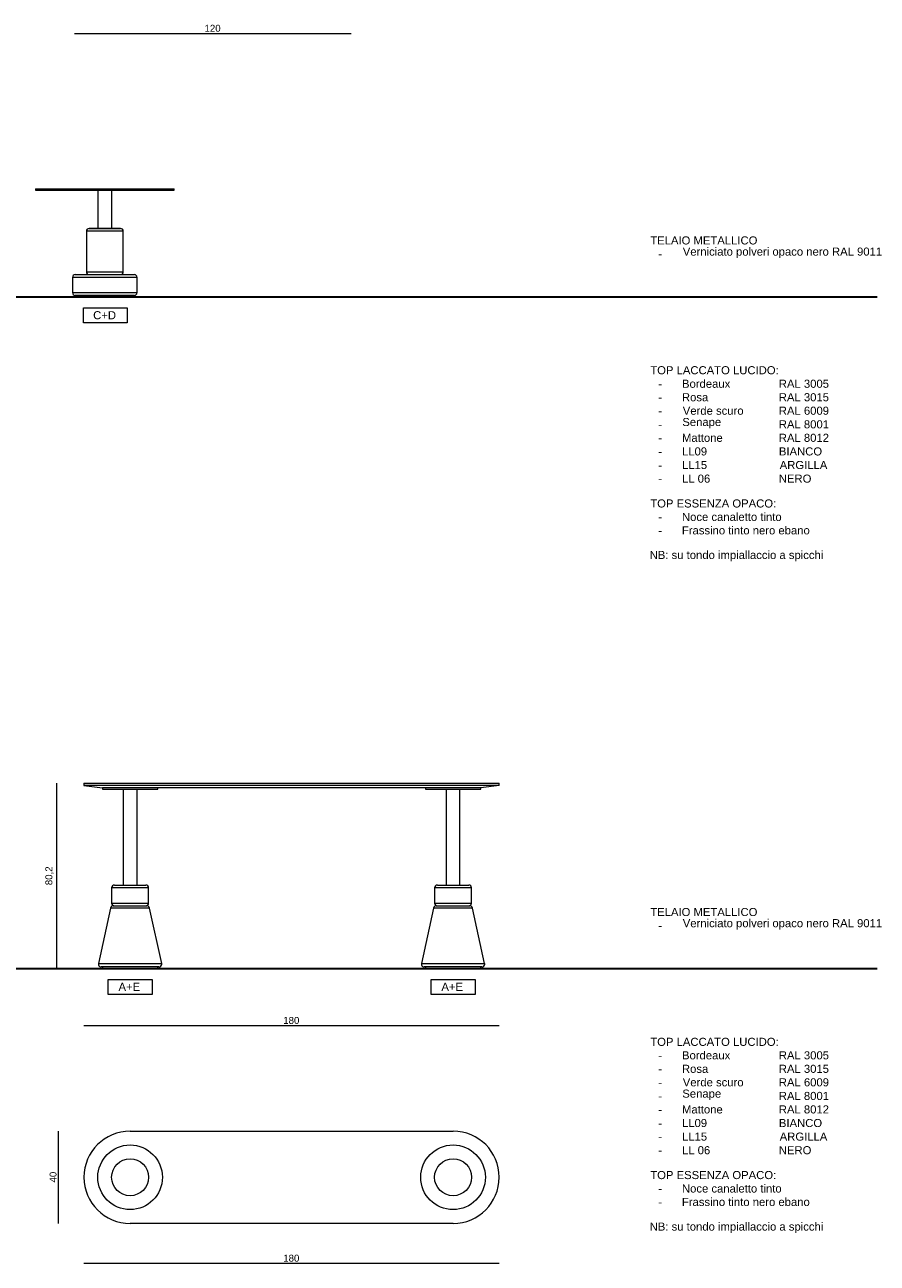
# Model space of a CAD drawing. Extents: x -935 to 1989, y -969 to 1811.
# Tile 11 of 20: x 1620 to 1989, y -969 to -432. Entities that reach past the tile are written whole.
import ezdxf

# ---------------------------------------------------------------- set-up
doc = ezdxf.new("R2010")
doc.units = 0
doc.header["$MEASUREMENT"] = 0
doc.layers.get('0').update_dxf_attribs({"lineweight": 0})
doc.layers.add('FORMAT', color=7, linetype='Continuous', lineweight=0)

# ---------------------------------------------------------------- blocks, each defined once
blk = doc.blocks.new('Block_94')
at = {"color": 18, "lineweight": 9, "true_color": 0x000000}
blk.add_line((1633.52, -760.58), (1633.52, -840.78), dxfattribs=at)
at = {"insert": (1632.3, -804.74), "char_height": 0.2, "attachment_point": 7, "rotation": 90}
blk.add_mtext('\\C18;\\c0;\\FArial|b0|i0|c1;\\H3.000000;\\W1.000000;80,2', dxfattribs=at)
blk = doc.blocks.new('Block_95')
at = {"color": 18, "lineweight": 9, "true_color": 0x000000}
blk.add_line((1645.47, -865.54), (1825.47, -865.54), dxfattribs=at)
at = {"insert": (1731.85, -864.87), "char_height": 0.2, "attachment_point": 7}
blk.add_mtext('\\C18;\\c0;\\FArial|b0|i0|c1;\\H3.000000;\\W1.000000;180', dxfattribs=at)
blk = doc.blocks.new('Block_96')
at = {"color": 18, "lineweight": 9, "true_color": 0x000000}
blk.add_line((1634.26, -911.32), (1634.26, -951.32), dxfattribs=at)
at = {"insert": (1633.6, -933.57), "char_height": 0.2, "attachment_point": 7, "rotation": 90}
blk.add_mtext('\\C18;\\c0;\\FArial|b0|i0|c1;\\H3.000000;\\W1.000000;40', dxfattribs=at)
blk = doc.blocks.new('Block_97')
at = {"color": 18, "lineweight": 9, "true_color": 0x000000}
blk.add_line((1645.47, -968.56), (1825.47, -968.56), dxfattribs=at)
at = {"insert": (1731.85, -967.9), "char_height": 0.2, "attachment_point": 7}
blk.add_mtext('\\C18;\\c0;\\FArial|b0|i0|c1;\\H3.000000;\\W1.000000;180', dxfattribs=at)
blk = doc.blocks.new('Block_111')
at = {"color": 18, "lineweight": 9, "true_color": 0x000000}
blk.add_line((1641.34, -435.59), (1761.34, -435.59), dxfattribs=at)
at = {"insert": (1697.72, -434.93), "char_height": 0.2, "attachment_point": 7}
blk.add_mtext('\\C18;\\c0;\\FArial|b0|i0|c1;\\H3.000000;\\W1.000000;120', dxfattribs=at)
blk = doc.blocks.new('Block_117')
at = {"char_height": 0.2, "attachment_point": 7}
for s, insert in [('\\C18;\\c0;\\FArial|b0|i0|c1;\\H3.500000;\\W1.000000;Verniciato polveri opaco nero RAL 9011', (1905.05, -824.01)), ('\\C18;\\c0;\\FArial|b0|i0|c1;\\H3.500000;\\W1.000000;TELAIO METALLICO', (1890.96, -818.16)), ('\\C18;\\c0;\\FArial|b0|i0|c1;\\H3.500000;\\W1.000000;-', (1894.42, -824.01))]:
    blk.add_mtext(s, dxfattribs=dict(at, insert=insert))
blk = doc.blocks.new('Block_118')
at = {"char_height": 0.2, "attachment_point": 7}
for s, insert in [('\\C18;\\c0;\\FArial|b0|i0|c1;\\H3.500000;\\W1.000000;Verniciato polveri opaco nero RAL 9011', (1905.05, -532.97)), ('\\C18;\\c0;\\FArial|b0|i0|c1;\\H3.500000;\\W1.000000;TELAIO METALLICO', (1890.96, -527.12)), ('\\C18;\\c0;\\FArial|b0|i0|c1;\\H3.500000;\\W1.000000;-', (1894.42, -532.97))]:
    blk.add_mtext(s, dxfattribs=dict(at, insert=insert))
blk = doc.blocks.new('Block_125')
at = {"char_height": 0.2, "attachment_point": 7}
for s, insert in [('\\C18;\\c0;\\FArial|b0|i0|c1;\\H3.500000;\\W1.000000;TOP LACCATO LUCIDO:', (1890.96, -583.38)), ('\\C18;\\c0;\\FArial|b0|i0|c1;\\H3.500000;\\W1.000000;RAL 3005', (1946.69, -589.23)), ('\\C18;\\c0;\\FArial|b0|i0|c1;\\H3.500000;\\W1.000000;-', (1894.42, -589.23)), ('\\C18;\\c0;\\FArial|b0|i0|c1;\\H3.500000;\\W1.000000;Bordeaux ', (1904.72, -589.23)), ('\\C18;\\c0;\\FArial|b0|i0|c1;\\H3.500000;\\W1.000000;RAL 3015', (1946.69, -595.08)), ('\\C18;\\c0;\\FArial|b0|i0|c1;\\H3.500000;\\W1.000000;-', (1894.42, -595.08)), ('\\C18;\\c0;\\FArial|b0|i0|c1;\\H3.500000;\\W1.000000;Verde scuro ', (1905.05, -600.92)), ('\\C18;\\c0;\\FArial|b0|i0|c1;\\H3.500000;\\W1.000000;Rosa ', (1904.69, -595.08)), ('\\C18;\\c0;\\FArial|b0|i0|c1;\\H3.500000;\\W1.000000;RAL 6009', (1946.69, -600.92)), ('\\C18;\\c0;\\FArial|b0|i0|c1;\\H3.500000;\\W1.000000;-', (1894.42, -600.92)), ('\\C18;\\c0;\\FArial|b0|i0|c1;\\H3.500000;\\W1.000000;RAL 8001', (1946.69, -606.82)), ('\\C18;\\c0;\\FArial|b0|i0|c1;\\H3.500000;\\W1.000000;-', (1894.42, -606.82)), ('\\C18;\\c0;\\FArial|b0|i0|c1;\\H3.500000;\\W1.000000;Senape ', (1904.85, -606.82)), ('\\C18;\\c0;\\FArial|b0|i0|c1;\\H3.500000;\\W1.000000;RAL 8012', (1946.69, -612.66)), ('\\C18;\\c0;\\FArial|b0|i0|c1;\\H3.500000;\\W1.000000;-', (1894.42, -612.66)), ('\\C18;\\c0;\\FArial|b0|i0|c1;\\H3.500000;\\W1.000000;Mattone ', (1904.71, -612.66)), ('\\C18;\\c0;\\FArial|b0|i0|c1;\\H3.500000;\\W1.000000;-', (1894.42, -618.56)), ('\\C18;\\c0;\\FArial|b0|i0|c1;\\H3.500000;\\W1.000000;LL09 ', (1904.72, -618.56)), ('\\C18;\\c0;\\FArial|b0|i0|c1;\\H3.500000;\\W1.000000;BIANCO', (1946.72, -618.56)), ('\\C18;\\c0;\\FArial|b0|i0|c1;\\H3.500000;\\W1.000000;LL 06 ', (1904.72, -630.35)), ('\\C18;\\c0;\\FArial|b0|i0|c1;\\H3.500000;\\W1.000000;LL15 ', (1904.72, -624.45)), ('\\C18;\\c0;\\FArial|b0|i0|c1;\\H3.500000;\\W1.000000;ARGILLA', (1947.07, -624.45)), ('\\C18;\\c0;\\FArial|b0|i0|c1;\\H3.500000;\\W1.000000;-', (1894.42, -624.45)), ('\\C18;\\c0;\\FArial|b0|i0|c1;\\H3.500000;\\W1.000000;NERO', (1946.7, -630.35)), ('\\C18;\\c0;\\FArial|b0|i0|c1;\\H3.500000;\\W1.000000;-', (1894.42, -630.35))]:
    blk.add_mtext(s, dxfattribs=dict(at, insert=insert))
blk = doc.blocks.new('Block_126')
at = {"char_height": 0.2, "attachment_point": 7}
for s, insert in [('\\C18;\\c0;\\FArial|b0|i0|c1;\\H3.500000;\\W1.000000;TOP ESSENZA OPACO:', (1890.96, -641.11)), ('\\C18;\\c0;\\FArial|b0|i0|c1;\\H3.500000;\\W1.000000;NB: su tondo impiallaccio a spicchi', (1890.7, -664.44)), ('\\C18;\\c0;\\FArial|b0|i0|c1;\\H3.500000;\\W1.000000;Frassino tinto nero ebano', (1904.67, -652.77)), ('\\C18;\\c0;\\FArial|b0|i0|c1;\\H3.500000;\\W1.000000;Noce canaletto tinto', (1904.7, -646.94)), ('\\C18;\\c0;\\FArial|b0|i0|c1;\\H3.500000;\\W1.000000;-', (1894.42, -646.94)), ('\\C18;\\c0;\\FArial|b0|i0|c1;\\H3.500000;\\W1.000000;-', (1894.42, -652.77))]:
    blk.add_mtext(s, dxfattribs=dict(at, insert=insert))
blk = doc.blocks.new('Block_127')
at = {"char_height": 0.2, "attachment_point": 7}
for s, insert in [('\\C18;\\c0;\\FArial|b0|i0|c1;\\H3.500000;\\W1.000000;TOP LACCATO LUCIDO:', (1890.96, -874.42)), ('\\C18;\\c0;\\FArial|b0|i0|c1;\\H3.500000;\\W1.000000;RAL 3005', (1946.69, -880.27)), ('\\C18;\\c0;\\FArial|b0|i0|c1;\\H3.500000;\\W1.000000;-', (1894.42, -880.27)), ('\\C18;\\c0;\\FArial|b0|i0|c1;\\H3.500000;\\W1.000000;Bordeaux ', (1904.72, -880.27)), ('\\C18;\\c0;\\FArial|b0|i0|c1;\\H3.500000;\\W1.000000;RAL 3015', (1946.69, -886.11)), ('\\C18;\\c0;\\FArial|b0|i0|c1;\\H3.500000;\\W1.000000;-', (1894.42, -886.11)), ('\\C18;\\c0;\\FArial|b0|i0|c1;\\H3.500000;\\W1.000000;Verde scuro ', (1905.05, -891.96)), ('\\C18;\\c0;\\FArial|b0|i0|c1;\\H3.500000;\\W1.000000;Rosa ', (1904.69, -886.11)), ('\\C18;\\c0;\\FArial|b0|i0|c1;\\H3.500000;\\W1.000000;RAL 6009', (1946.69, -891.96)), ('\\C18;\\c0;\\FArial|b0|i0|c1;\\H3.500000;\\W1.000000;-', (1894.42, -891.96)), ('\\C18;\\c0;\\FArial|b0|i0|c1;\\H3.500000;\\W1.000000;RAL 8001', (1946.69, -897.86)), ('\\C18;\\c0;\\FArial|b0|i0|c1;\\H3.500000;\\W1.000000;Senape ', (1904.85, -897.86)), ('\\C18;\\c0;\\FArial|b0|i0|c1;\\H3.500000;\\W1.000000;RAL 8012', (1946.69, -903.7)), ('\\C18;\\c0;\\FArial|b0|i0|c1;\\H3.500000;\\W1.000000;-', (1894.42, -897.86)), ('\\C18;\\c0;\\FArial|b0|i0|c1;\\H3.500000;\\W1.000000;Mattone ', (1904.71, -903.7)), ('\\C18;\\c0;\\FArial|b0|i0|c1;\\H3.500000;\\W1.000000;-', (1894.42, -903.7)), ('\\C18;\\c0;\\FArial|b0|i0|c1;\\H3.500000;\\W1.000000;LL09 ', (1904.72, -909.6)), ('\\C18;\\c0;\\FArial|b0|i0|c1;\\H3.500000;\\W1.000000;BIANCO', (1946.72, -909.6)), ('\\C18;\\c0;\\FArial|b0|i0|c1;\\H3.500000;\\W1.000000;-', (1894.42, -909.6)), ('\\C18;\\c0;\\FArial|b0|i0|c1;\\H3.500000;\\W1.000000;LL 06 ', (1904.72, -921.39)), ('\\C18;\\c0;\\FArial|b0|i0|c1;\\H3.500000;\\W1.000000;LL15 ', (1904.72, -915.49)), ('\\C18;\\c0;\\FArial|b0|i0|c1;\\H3.500000;\\W1.000000;ARGILLA', (1947.07, -915.49)), ('\\C18;\\c0;\\FArial|b0|i0|c1;\\H3.500000;\\W1.000000;-', (1894.42, -915.49)), ('\\C18;\\c0;\\FArial|b0|i0|c1;\\H3.500000;\\W1.000000;-', (1894.42, -921.39)), ('\\C18;\\c0;\\FArial|b0|i0|c1;\\H3.500000;\\W1.000000;NERO', (1946.7, -921.39))]:
    blk.add_mtext(s, dxfattribs=dict(at, insert=insert))
blk = doc.blocks.new('Block_128')
at = {"char_height": 0.2, "attachment_point": 7}
for s, insert in [('\\C18;\\c0;\\FArial|b0|i0|c1;\\H3.500000;\\W1.000000;TOP ESSENZA OPACO:', (1890.96, -932.15)), ('\\C18;\\c0;\\FArial|b0|i0|c1;\\H3.500000;\\W1.000000;NB: su tondo impiallaccio a spicchi', (1890.7, -955.48)), ('\\C18;\\c0;\\FArial|b0|i0|c1;\\H3.500000;\\W1.000000;Frassino tinto nero ebano', (1904.67, -943.81)), ('\\C18;\\c0;\\FArial|b0|i0|c1;\\H3.500000;\\W1.000000;Noce canaletto tinto', (1904.7, -937.98)), ('\\C18;\\c0;\\FArial|b0|i0|c1;\\H3.500000;\\W1.000000;-', (1894.42, -937.98)), ('\\C18;\\c0;\\FArial|b0|i0|c1;\\H3.500000;\\W1.000000;-', (1894.42, -943.81))]:
    blk.add_mtext(s, dxfattribs=dict(at, insert=insert))

msp = doc.modelspace()

# ---------------------------------------------------------------- linework, layer by layer
at = {"color": 18, "lineweight": 9, "true_color": 0x000000}
for p, q in [((1624.5, -503.04), (1624.5, -503.54)), ((1624.5, -503.04), (1654.5, -503.04)), ((1624.5, -503.54), (1654.5, -503.54)), ((1651.5, -503.54), (1651.5, -520.14)), ((1654.5, -503.04), (1684.5, -503.04)), ((1654.5, -503.54), (1684.5, -503.54)), ((1657.5, -520.14), (1657.5, -503.54)), ((1684.5, -503.54), (1684.5, -503.04)), ((1647.7, -520.14), (1660.96, -520.14)), ((1660.9, -520.14), (1647.7, -520.14)), ((1661.3, -520.14), (1660.9, -520.14)), ((1660.96, -520.14), (1661.3, -520.14)), ((1646.5, -521.34), (1646.5, -538.94)), ((1662.5, -538.94), (1662.5, -521.34)), ((1640.5, -541.34), (1640.5, -547.94)), ((1641.7, -540.14), (1667.3, -540.14)), ((1668.5, -547.94), (1668.5, -541.34)), ((1667.3, -549.14), (1641.7, -549.14)), ((1642.5, -549.14), (1642.5, -549.74)), ((1654.5, -549.74), (1642.5, -549.74)), ((1666.5, -549.74), (1654.5, -549.74)), ((1666.5, -549.74), (1666.5, -549.14)), ((1645.47, -760.58), (1645.47, -761.58)), ((1645.47, -760.58), (1665.47, -760.58)), ((1645.47, -761.58), (1653.47, -762.58)), ((1665.47, -761.58), (1645.47, -761.58)), ((1665.47, -760.58), (1805.47, -760.58)), ((1805.47, -761.58), (1665.47, -761.58)), ((1805.47, -760.58), (1825.47, -760.58)), ((1825.47, -761.58), (1805.47, -761.58)), ((1825.47, -761.58), (1817.47, -762.58)), ((1825.47, -761.58), (1825.47, -760.58)), ((1653.47, -762.58), (1653.47, -763.18)), ((1665.47, -762.58), (1653.47, -762.58)), ((1653.47, -763.18), (1665.47, -763.18)), ((1662.47, -763.18), (1662.47, -804.68)), ((1805.47, -762.58), (1665.47, -762.58)), ((1665.47, -763.18), (1677.47, -763.18)), ((1668.47, -804.68), (1668.47, -763.18)), ((1677.47, -763.18), (1677.47, -762.58)), ((1793.47, -762.58), (1793.47, -763.18)), ((1793.47, -763.18), (1805.47, -763.18)), ((1802.47, -763.18), (1802.47, -804.68)), ((1817.47, -762.58), (1805.47, -762.58)), ((1805.47, -763.18), (1817.47, -763.18)), ((1808.47, -804.68), (1808.47, -763.18)), ((1817.47, -763.18), (1817.47, -762.58)), ((1658.67, -804.68), (1658.81, -804.68)), ((1658.81, -804.68), (1672.27, -804.68)), ((1798.67, -804.68), (1798.81, -804.68)), ((1798.81, -804.68), (1812.27, -804.68)), ((1657.47, -805.88), (1657.47, -812.48)), ((1673.47, -812.48), (1673.47, -805.88)), ((1797.47, -805.88), (1797.47, -812.48)), ((1813.47, -812.48), (1813.47, -805.88)), ((1657.02, -814.63), (1651.79, -838.73)), ((1658.19, -813.68), (1659.25, -813.68)), ((1659.25, -813.68), (1672.75, -813.68)), ((1679.16, -838.73), (1673.93, -814.63)), ((1797.02, -814.63), (1791.79, -838.73)), ((1798.19, -813.68), (1799.25, -813.68)), ((1799.25, -813.68), (1812.75, -813.68)), ((1819.16, -838.73), (1813.93, -814.63)), ((1677.98, -840.18), (1652.96, -840.18)), ((1653.47, -840.18), (1653.47, -840.78)), ((1665.47, -840.78), (1653.47, -840.78)), ((1677.47, -840.78), (1665.47, -840.78)), ((1677.47, -840.78), (1677.47, -840.18)), ((1817.98, -840.18), (1792.96, -840.18)), ((1793.47, -840.18), (1793.47, -840.78)), ((1805.47, -840.78), (1793.47, -840.78)), ((1817.47, -840.78), (1805.47, -840.78)), ((1817.47, -840.78), (1817.47, -840.18)), ((1665.47, -911.32), (1805.47, -911.32)), ((1805.47, -951.32), (1665.47, -951.32))]:
    msp.add_line(p, q, dxfattribs=at)
at = {"color": 252, "lineweight": 9, "true_color": 0x848484}
for p, q in [((1662.1, -521.34), (1646.5, -521.34)), ((1662.5, -521.34), (1662.1, -521.34)), ((1668.5, -541.34), (1640.5, -541.34)), ((1646.5, -538.94), (1662.1, -538.94)), ((1640.5, -547.94), (1668.5, -547.94)), ((1673.47, -805.88), (1657.64, -805.88)), ((1813.47, -805.88), (1797.64, -805.88)), ((1658.25, -814.63), (1657.02, -814.63)), ((1657.64, -812.48), (1673.47, -812.48)), ((1673.93, -814.63), (1658.25, -814.63)), ((1798.25, -814.63), (1797.02, -814.63)), ((1797.64, -812.48), (1813.47, -812.48)), ((1813.93, -814.63), (1798.25, -814.63)), ((1651.79, -838.73), (1653.79, -838.73)), ((1653.79, -838.73), (1679.16, -838.73)), ((1791.79, -838.73), (1793.79, -838.73)), ((1793.79, -838.73), (1819.16, -838.73))]:
    msp.add_line(p, q, dxfattribs=at)
at = {"color": 1, "lineweight": 9, "true_color": 0xff0000}
for p, q in [((1662.1, -538.94), (1662.5, -538.94)), ((1657.64, -805.88), (1657.47, -805.88)), ((1797.64, -805.88), (1797.47, -805.88)), ((1657.47, -812.48), (1657.64, -812.48)), ((1797.47, -812.48), (1797.64, -812.48))]:
    msp.add_line(p, q, dxfattribs=at)
at = {"color": 18, "lineweight": 30, "true_color": 0x000000}
for p, q in [((1344.6, -549.74), (1989.35, -549.74)), ((1344.6, -840.78), (1989.35, -840.78))]:
    msp.add_line(p, q, dxfattribs=at)
at = {"color": 18, "lineweight": 9, "true_color": 0x000000}
for points in [[(1645.27, -554.54), (1664.26, -554.54), (1664.26, -561.05), (1645.27, -561.05)], [(1656.02, -845.58), (1675, -845.58), (1675, -852.09), (1656.02, -852.09)], [(1796, -845.58), (1814.98, -845.58), (1814.98, -852.09), (1796, -852.09)]]:
    msp.add_lwpolyline(points, close=True, dxfattribs=at)
at = {"color": 252, "lineweight": 9, "true_color": 0x848484}
for centre, radius in [((1665.47, -931.32), 14), ((1805.47, -931.32), 14), ((1665.47, -931.32), 8), ((1805.47, -931.32), 8)]:
    msp.add_circle(centre, radius, dxfattribs=at)
at = {"color": 18, "lineweight": 9, "true_color": 0x000000}
for points in [[(1647.7, -520.14), (1647.04, -520.14), (1646.5, -520.68), (1646.5, -521.34)], [(1662.5, -521.34), (1662.5, -520.68), (1661.97, -520.14), (1661.3, -520.14)], [(1641.7, -540.14), (1641.04, -540.14), (1640.5, -540.68), (1640.5, -541.34)], [(1646.5, -538.94), (1646.5, -539.61), (1647.04, -540.14), (1647.7, -540.14)], [(1661.3, -540.14), (1661.97, -540.14), (1662.5, -539.61), (1662.5, -538.94)], [(1668.5, -541.34), (1668.5, -540.68), (1667.97, -540.14), (1667.3, -540.14)], [(1640.5, -547.94), (1640.5, -548.61), (1641.04, -549.14), (1641.7, -549.14)], [(1667.3, -549.14), (1667.97, -549.14), (1668.5, -548.61), (1668.5, -547.94)], [(1658.67, -804.68), (1658.01, -804.68), (1657.47, -805.22), (1657.47, -805.88)], [(1673.47, -805.88), (1673.47, -805.22), (1672.93, -804.68), (1672.27, -804.68)], [(1798.67, -804.68), (1798.01, -804.68), (1797.47, -805.22), (1797.47, -805.88)], [(1813.47, -805.88), (1813.47, -805.22), (1812.93, -804.68), (1812.27, -804.68)], [(1658.19, -813.68), (1657.62, -813.68), (1657.14, -814.08), (1657.02, -814.63)], [(1657.47, -812.48), (1657.47, -813.15), (1658.01, -813.68), (1658.67, -813.68)], [(1672.27, -813.68), (1672.93, -813.68), (1673.47, -813.15), (1673.47, -812.48)], [(1673.93, -814.63), (1673.81, -814.08), (1673.32, -813.68), (1672.75, -813.68)], [(1798.19, -813.68), (1797.62, -813.68), (1797.14, -814.08), (1797.02, -814.63)], [(1797.47, -812.48), (1797.47, -813.15), (1798.01, -813.68), (1798.67, -813.68)], [(1812.27, -813.68), (1812.93, -813.68), (1813.47, -813.15), (1813.47, -812.48)], [(1813.93, -814.63), (1813.81, -814.08), (1813.32, -813.68), (1812.75, -813.68)]]:
    msp.add_open_spline(points, degree=3, dxfattribs=at)
for points in [[(1651.79, -838.73), (1651.65, -839.38), (1652.06, -840.02), (1652.7, -840.16), (1652.79, -840.17), (1652.87, -840.18), (1652.96, -840.18)], [(1677.98, -840.18), (1678.65, -840.18), (1679.18, -839.65), (1679.18, -838.98), (1679.18, -838.9), (1679.17, -838.81), (1679.16, -838.73)], [(1791.79, -838.73), (1791.65, -839.38), (1792.06, -840.02), (1792.7, -840.16), (1792.79, -840.17), (1792.87, -840.18), (1792.96, -840.18)], [(1817.98, -840.18), (1818.65, -840.18), (1819.18, -839.65), (1819.18, -838.98), (1819.18, -838.9), (1819.17, -838.81), (1819.16, -838.73)], [(1665.47, -911.32), (1654.43, -911.32), (1645.47, -920.27), (1645.47, -931.32), (1645.47, -942.36), (1654.43, -951.32), (1665.47, -951.32)], [(1805.47, -951.32), (1816.52, -951.32), (1825.47, -942.36), (1825.47, -931.32), (1825.47, -920.27), (1816.52, -911.32), (1805.47, -911.32)]]:
    msp.add_open_spline(points, degree=3, knots=[0, 0, 0, 0, 1, 1, 1, 2, 2, 2, 2], dxfattribs=at)
at = {"layer": 'FORMAT', "color": 18, "lineweight": 9, "true_color": 0x000000}
msp.add_line((1661.3, -520.14), (1661.3, -520.14), dxfattribs=at)

# ---------------------------------------------------------------- block references
for name in ['Block_111', 'Block_118', 'Block_125', 'Block_126', 'Block_94', 'Block_117', 'Block_95', 'Block_127', 'Block_96', 'Block_128', 'Block_97']:
    msp.add_blockref(name, (0, 0))

# ---------------------------------------------------------------- texts
at = {"char_height": 0.2, "attachment_point": 7}
for s, insert in [('\\C18;\\c0;\\FArial|b0|i0|c1;\\H3.500000;\\W1.000000;C+D', (1649.45, -559.54)), ('\\C18;\\c0;\\FArial|b0|i0|c1;\\H3.500000;\\W1.000000;A+E', (1660.44, -850.52)), ('\\C18;\\c0;\\FArial|b0|i0|c1;\\H3.500000;\\W1.000000;A+E', (1800.42, -850.52))]:
    msp.add_mtext(s, dxfattribs=dict(at, insert=insert))

doc.saveas('drawing.dxf')
